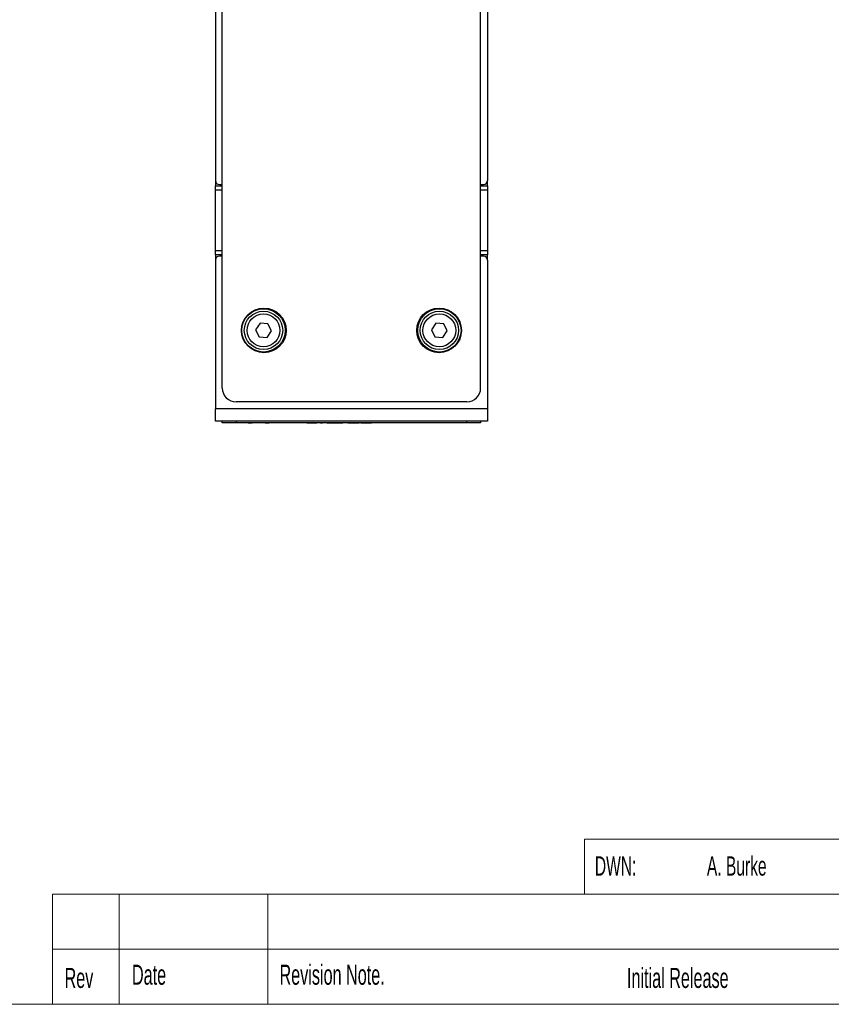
# Paper-space layout 'Sheet2' of a CAD drawing. Header units: millimetres. Extents: x 0 to 420, y 0 to 297.
# Tile 5 of 7: x 163 to 281, y 7 to 150. Entities that reach past the tile are written whole.
import ezdxf

# ---------------------------------------------------------------- set-up
doc = ezdxf.new("R2010")
doc.units = ezdxf.units.MM
doc.styles.add('SLDTEXTSTYLE0', font='TXT', dxfattribs={"width": 0.605})

psp = doc.layouts.new('Sheet2')

# ---------------------------------------------------------------- linework, layer by layer
at = {"color": 7, "linetype": 'Continuous', "lineweight": 25}
for p, q in [((191.28, 216.23), (191.28, 126.83)), ((192.28, 96.63), (192.28, 215.03)), ((229.88, 96.63), (229.88, 215.03)), ((230.88, 216.23), (230.88, 126.83)), ((191.28, 126.77), (191.28, 126.03)), ((191.28, 126.03), (192.28, 126.03)), ((191.28, 125.43), (191.28, 126.03)), ((191.88, 126.23), (192.28, 126.23)), ((229.88, 126.23), (230.28, 126.23)), ((229.88, 126.03), (230.87, 126.03)), ((230.87, 126.03), (230.87, 126.77)), ((230.87, 126.03), (230.87, 125.43)), ((191.28, 116.63), (191.28, 125.43)), ((230.87, 125.43), (230.87, 116.63)), ((191.28, 116.03), (191.28, 116.63)), ((192.28, 116.03), (191.28, 116.03)), ((191.28, 116.03), (191.28, 115.3)), ((230.87, 116.03), (229.88, 116.03)), ((230.87, 116.63), (230.87, 116.03)), ((230.87, 115.3), (230.87, 116.03)), ((191.28, 115.23), (191.28, 93.63)), ((192.28, 115.83), (191.88, 115.83)), ((230.28, 115.83), (229.88, 115.83)), ((230.88, 115.23), (230.88, 93.63)), ((197.78, 106.07), (197.13, 105.12)), ((198.93, 105.99), (197.78, 106.07)), ((199.43, 104.95), (198.93, 105.99)), ((223.37, 106.07), (222.72, 105.12)), ((224.52, 105.99), (223.37, 106.07)), ((225.02, 104.95), (224.52, 105.99)), ((197.13, 105.12), (197.63, 104.08)), ((198.79, 104), (199.43, 104.95)), ((222.72, 105.12), (223.23, 104.08)), ((224.38, 104), (225.02, 104.95)), ((197.63, 104.08), (198.79, 104)), ((223.23, 104.08), (224.38, 104)), ((227.88, 94.63), (194.28, 94.63)), ((230.88, 93.63), (191.28, 93.63)), ((191.28, 91.83), (191.28, 93.63)), ((230.88, 93.63), (230.88, 91.83)), ((230.88, 91.83), (191.28, 91.83)), ((192.28, 91.58), (192.28, 91.83)), ((194.28, 91.83), (194.28, 91.58)), ((227.88, 91.58), (227.88, 91.83)), ((229.88, 91.83), (229.88, 91.58)), ((194.28, 91.58), (192.28, 91.58)), ((227.88, 91.58), (194.28, 91.58)), ((196.06, 91.57), (196.06, 91.58)), ((196.06, 91.57), (196.65, 91.57)), ((196.65, 91.57), (196.65, 91.58)), ((197.32, 91.57), (197.32, 91.58)), ((197.89, 91.57), (197.89, 91.58)), ((198.5, 91.57), (198.5, 91.58)), ((198.5, 91.57), (199.09, 91.57)), ((199.09, 91.57), (199.09, 91.58)), ((199.75, 91.57), (199.75, 91.58)), ((200.34, 91.57), (200.34, 91.58)), ((200.38, 91.57), (200.38, 91.58)), ((200.87, 91.57), (200.87, 91.58)), ((202.39, 91.57), (202.39, 91.58)), ((203.96, 91.57), (203.96, 91.58)), ((203.98, 91.57), (203.98, 91.58)), ((204.23, 91.57), (203.98, 91.57)), ((204.57, 91.57), (204.23, 91.57)), ((204.57, 91.57), (204.57, 91.58)), ((204.57, 91.57), (206.04, 91.57)), ((206.04, 91.57), (206.04, 91.58)), ((206.48, 91.57), (206.04, 91.57)), ((206.48, 91.57), (206.48, 91.58)), ((206.56, 91.57), (206.48, 91.57)), ((206.56, 91.57), (206.56, 91.58)), ((206.56, 91.57), (206.85, 91.57)), ((206.85, 91.57), (206.85, 91.58)), ((207.5, 91.57), (206.85, 91.57)), ((207.5, 91.57), (207.5, 91.58)), ((207.5, 91.57), (207.56, 91.57)), ((207.56, 91.57), (207.56, 91.58)), ((207.56, 91.57), (209.54, 91.57)), ((209.54, 91.57), (209.54, 91.58)), ((209.54, 91.57), (209.82, 91.57)), ((209.82, 91.57), (209.82, 91.58)), ((210.55, 91.57), (210.55, 91.58)), ((210.55, 91.57), (212.22, 91.57)), ((212.22, 91.57), (212.22, 91.58)), ((212.43, 91.57), (212.43, 91.58)), ((212.43, 91.57), (214.01, 91.57)), ((214.01, 91.57), (214.01, 91.58)), ((229.88, 91.58), (227.88, 91.58))]:
    psp.add_line(p, q, dxfattribs=at)
at = {"color": 8, "linetype": 'Continuous', "lineweight": 25}
for p, q in [((192.28, 125.43), (191.28, 125.43)), ((230.87, 125.43), (229.88, 125.43)), ((191.28, 116.63), (192.28, 116.63)), ((229.88, 116.63), (230.87, 116.63)), ((204.23, 91.57), (204.23, 91.58))]:
    psp.add_line(p, q, dxfattribs=at)
at = {"color": 7, "linetype": 'Continuous', "lineweight": 18}
for p, q in [((245, 31), (245, 23)), ((245, 31), (305, 31)), ((167.56, 23), (167.56, 7)), ((167.56, 23), (245, 23)), ((177.28, 23), (177.28, 7)), ((198.93, 23), (198.93, 7)), ((245, 23), (413, 23)), ((167.56, 15), (245, 15)), ((245, 15), (365, 15)), ((7, 7), (413, 7))]:
    psp.add_line(p, q, dxfattribs=at)
at = {"color": 7, "linetype": 'Continuous', "lineweight": 25}
for centre, radius in [((198.33, 105.03), 3.25), ((198.28, 105.03), 3.15), ((198.28, 105.03), 2.79), ((198.28, 105.03), 2.39), ((223.83, 105.03), 3.25), ((223.87, 105.03), 3.15), ((223.87, 105.03), 2.79), ((223.87, 105.03), 2.39)]:
    psp.add_circle(centre, radius, dxfattribs=at)
for centre, radius, start, end in [((191.88, 126.83), 0.6, 180, 270), ((230.28, 126.83), 0.6, 270, 0), ((191.88, 115.23), 0.6, 90, 180), ((230.28, 115.23), 0.6, 0, 90), ((194.28, 96.63), 2, 180, 270), ((227.88, 96.63), 2, 270, 0)]:
    psp.add_arc(centre, radius, start, end, dxfattribs=at)

# ---------------------------------------------------------------- texts
at = {"color": 7, "linetype": 'Continuous', "lineweight": 0, "attachment_point": 1, "style": 'SLDTEXTSTYLE0'}
for s, insert, char_height in [('A. Burke', (262.8, 28.52), 2.8), ('DWN:', (246.5, 28.52), 2.8), ('Revision Note.', (200.61, 12.76), 2.9104), ('Rev', (169.33, 12.29), 2.91), ('Date', (179.14, 12.76), 2.91), ('Initial Release', (251.17, 12.29), 2.9104)]:
    psp.add_mtext(s, dxfattribs=dict(at, insert=insert, char_height=char_height))

doc.saveas('drawing.dxf')
